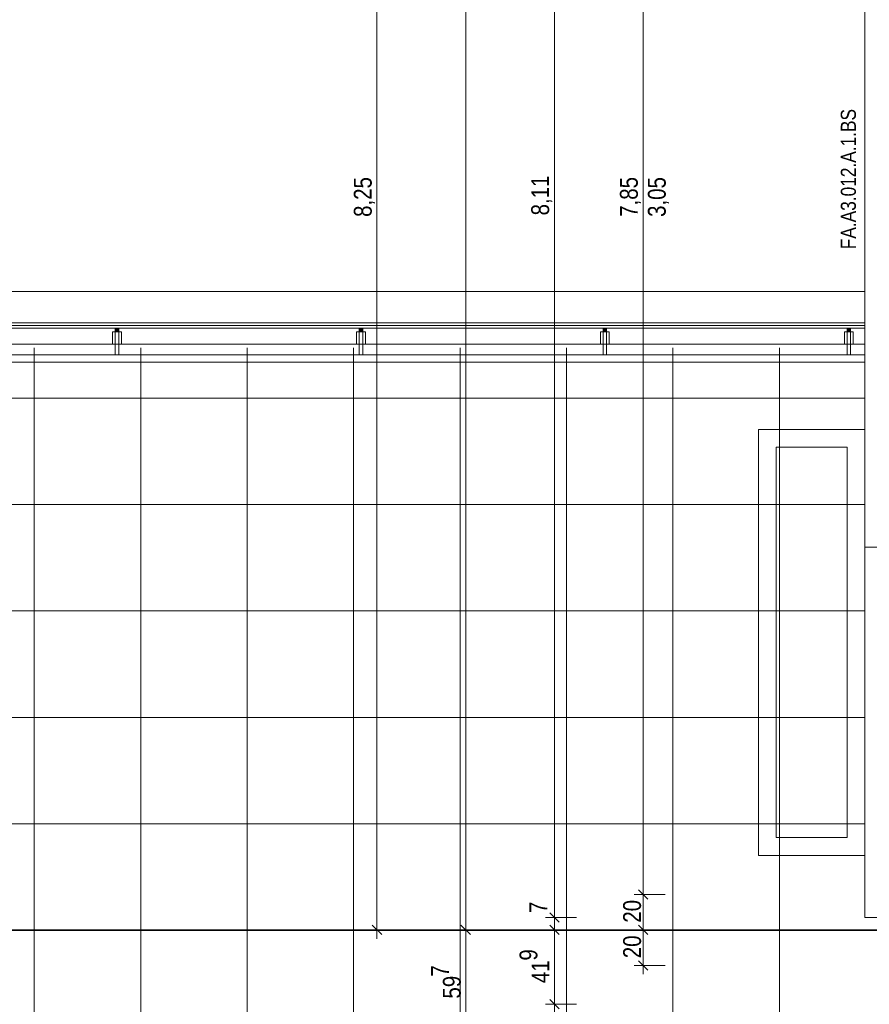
# Model space of a CAD drawing. Extents: x -620 to 300, y 62 to 1112.
# Tile 38 of 71: x -68 to 27, y 376 to 487. Entities that reach past the tile are written whole.
import ezdxf
from ezdxf.lldxf.tags import DXFTag

# ---------------------------------------------------------------- set-up
doc = ezdxf.new("R2010")
doc.units = 0
doc.layers.get('0').update_dxf_attribs({"lineweight": 13})
for name, color, linetype, lineweight, true_color in [('30 -33 Aussenwände- 7 Fassade_ Elemente', 7, 'Continuous', 9, 0x00aacc), ('30 -34 Innenwände- 6 Elemente', 7, 'Continuous', 9, 0xff6633), ('30 -36 Dächer- 3 Dachbeläge', 7, 'Continuous', 15, 0x9999ff), ('30 -36 Dächer- 3 Dachbeläge Gründach', 250, 'Continuous', 9, 0x333333), ('30 -36 Dächer- 4 Dachbekleidungen', 7, 'Continuous', 9, 0xccccff), ('70 -72 Beschriftung- 1 Beschriftung allgemein', 7, 'Continuous', 9, 0xff6633), ('70 -76 Bemaßung- 2 Allgemein', 7, 'Continuous', 5, 0x6666cc)]:
    doc.layers.add(name, color=color, linetype=linetype, lineweight=lineweight, true_color=true_color)
for name, color, linetype, lineweight in [('60- 61 allgemeine Ausstattung- 4 Terrassen', 7, 'Continuous', 9), ('70 -71 Achsen- 1 Gebäudeachsen', 7, 'STRICHPUNKT2-A06GA19A8I', 18), ('70 -75 Raumstempel- 3 Wandstempel', 7, 'Continuous', 50)]:
    doc.layers.add(name, color=color, linetype=linetype, lineweight=lineweight)
doc.styles.get("Standard").update_dxf_attribs({"font": 'ARIALN.TTF'})
tags = doc.linetypes.add('STRICHPUNKT2-A06GA19A8I', pattern=[12.7, 6.35, -3.175, 0, -3.175]).pattern_tags.tags
tags[10:11] = [DXFTag(74, 4), DXFTag(75, 0), DXFTag(340, '0'), DXFTag(46, 0.0), DXFTag(50, 0.0), DXFTag(44, 0.0), DXFTag(45, 0.0)]
tags[8:9] = [DXFTag(74, 4), DXFTag(75, 0), DXFTag(340, '0'), DXFTag(46, 0.0), DXFTag(50, 0.0), DXFTag(44, 0.0), DXFTag(45, 0.0)]
tags[6:7] = [DXFTag(74, 4), DXFTag(75, 0), DXFTag(340, '0'), DXFTag(46, 0.0), DXFTag(50, 0.0), DXFTag(44, 0.0), DXFTag(45, 0.0)]
tags[4:5] = [DXFTag(74, 4), DXFTag(75, 0), DXFTag(340, '0'), DXFTag(46, 0.0), DXFTag(50, 0.0), DXFTag(44, 0.0), DXFTag(45, 0.0)]

# ---------------------------------------------------------------- blocks, each defined once
blk = doc.blocks.new('Referenz-A06GA19C8I')
at = {"layer": '30 -33 Aussenwände- 7 Fassade_ Elemente', "color": 0, "linetype": 'Continuous', "lineweight": -2, "ltscale": 0.13}
for p, q in [((26.88, 548.21), (26.88, 386.01)), ((-124.78, 456.55), (26.88, 456.55)), ((26.88, 456.55), (26.88, 453.01)), ((26.88, 453.01), (-124.78, 453.01)), ((-341.08, 452.41), (26.88, 452.41)), ((26.88, 386.01), (31.72, 386.01))]:
    blk.add_line(p, q, dxfattribs=at)
at = {"layer": '30 -34 Innenwände- 6 Elemente', "color": 0, "linetype": 'Continuous', "lineweight": -2, "ltscale": 0.13}
for p, q in [((26.88, 452.41), (-344.28, 452.41)), ((26.88, 450.61), (26.88, 452.41)), ((-346.08, 450.61), (26.88, 450.61)), ((26.88, 449.41), (-347.28, 449.41)), ((26.88, 448.61), (26.88, 449.41)), ((-348.08, 448.61), (26.88, 448.61))]:
    blk.add_line(p, q, dxfattribs=at)
at = {"layer": '30 -36 Dächer- 3 Dachbeläge', "color": 0, "linetype": 'Continuous', "lineweight": -2, "ltscale": 0.13}
for p, q in [((-347.28, 452.71), (26.88, 452.71)), ((26.88, 452.71), (26.88, 449.41)), ((26.88, 449.41), (-347.28, 449.41))]:
    blk.add_line(p, q, dxfattribs=at)
at = {"layer": '30 -36 Dächer- 3 Dachbeläge', "color": 0, "lineweight": -2}
for p, q in [((-57.63, 452.01), (-57.63, 452.41)), ((-57.23, 452.01), (-57.63, 452.01)), ((-57.23, 452.41), (-57.23, 452.01)), ((-30.13, 452.01), (-30.13, 452.41)), ((-29.73, 452.01), (-30.13, 452.01)), ((-29.73, 452.41), (-29.73, 452.01)), ((-2.63, 452.01), (-2.63, 452.41)), ((-2.23, 452.01), (-2.63, 452.01)), ((-2.23, 452.41), (-2.23, 452.01)), ((24.87, 452.01), (24.87, 452.41)), ((25.27, 452.01), (24.87, 452.01)), ((25.27, 452.41), (25.27, 452.01))]:
    blk.add_line(p, q, dxfattribs=at)
for points in [[(-57.63, 452.01), (-57.63, 452.41), (-57.23, 452.01)], [(-57.23, 452.01), (-57.63, 452.41), (-57.23, 452.41)], [(-30.13, 452.01), (-30.13, 452.41), (-29.73, 452.01)], [(-29.73, 452.01), (-30.13, 452.41), (-29.73, 452.41)], [(-2.63, 452.01), (-2.63, 452.41), (-2.23, 452.01)], [(-2.23, 452.01), (-2.63, 452.41), (-2.23, 452.41)], [(24.87, 452.01), (24.87, 452.41), (25.27, 452.01)], [(25.27, 452.01), (24.87, 452.41), (25.27, 452.41)]]:
    blk.add_solid(points, dxfattribs=at)
at = {"layer": '30 -36 Dächer- 3 Dachbeläge Gründach', "color": 0, "linetype": 'Continuous', "lineweight": -2, "ltscale": 0.13}
for p, q in [((16.88, 439.01), (24.88, 439.01)), ((16.88, 395.01), (16.88, 439.01)), ((24.88, 439.01), (24.88, 395.01)), ((24.88, 395.01), (16.88, 395.01))]:
    blk.add_line(p, q, dxfattribs=at)
at = {"layer": '30 -36 Dächer- 4 Dachbekleidungen', "color": 0, "linetype": 'Continuous', "lineweight": -2, "ltscale": 0.13}
for p, q in [((-346.08, 452.41), (26.88, 452.41)), ((-57.93, 450.61), (-57.93, 452.01)), ((-57.93, 452.01), (-57.63, 452.01)), ((-57.23, 452.01), (-57.63, 452.01)), ((-57.63, 452.01), (-57.63, 450.61)), ((-57.23, 450.61), (-57.23, 452.01)), ((-56.93, 452.01), (-57.23, 452.01)), ((-56.93, 450.61), (-56.93, 452.01)), ((-30.43, 450.61), (-30.43, 452.01)), ((-30.43, 452.01), (-30.13, 452.01)), ((-29.73, 452.01), (-30.13, 452.01)), ((-30.13, 452.01), (-30.13, 450.61)), ((-29.73, 450.61), (-29.73, 452.01)), ((-29.43, 452.01), (-29.73, 452.01)), ((-29.43, 450.61), (-29.43, 452.01)), ((-2.93, 450.61), (-2.93, 452.01)), ((-2.93, 452.01), (-2.63, 452.01)), ((-2.23, 452.01), (-2.63, 452.01)), ((-2.63, 452.01), (-2.63, 450.61)), ((-2.23, 450.61), (-2.23, 452.01)), ((-1.93, 452.01), (-2.23, 452.01)), ((-1.93, 450.61), (-1.93, 452.01)), ((24.57, 450.61), (24.57, 452.01)), ((24.57, 452.01), (24.87, 452.01)), ((25.27, 452.01), (24.87, 452.01)), ((24.87, 452.01), (24.87, 450.61)), ((25.27, 450.61), (25.27, 452.01)), ((25.57, 452.01), (25.27, 452.01)), ((25.57, 450.61), (25.57, 452.01)), ((26.88, 452.41), (26.88, 450.61)), ((26.88, 450.61), (-346.08, 450.61)), ((-57.63, 449.41), (-57.63, 450.61)), ((-57.23, 450.61), (-57.23, 449.41)), ((-30.13, 449.41), (-30.13, 450.61)), ((-29.73, 450.61), (-29.73, 449.41)), ((-2.63, 449.41), (-2.63, 450.61)), ((-2.23, 450.61), (-2.23, 449.41)), ((24.87, 449.41), (24.87, 450.61)), ((25.27, 450.61), (25.27, 449.41)), ((-57.23, 449.41), (-57.63, 449.41)), ((-29.73, 449.41), (-30.13, 449.41)), ((-2.23, 449.41), (-2.63, 449.41)), ((25.27, 449.41), (24.87, 449.41))]:
    blk.add_line(p, q, dxfattribs=at)
at = {"layer": '60- 61 allgemeine Ausstattung- 4 Terrassen', "color": 0, "lineweight": -2}
for p, q in [((-66.76, 214.01), (-66.76, 450.21)), ((-54.76, 214.01), (-54.76, 450.21)), ((-42.76, 214.01), (-42.76, 450.21)), ((-30.76, 214.01), (-30.76, 450.21)), ((-18.76, 214.01), (-18.76, 450.21)), ((-6.76, 214.01), (-6.76, 450.21)), ((5.24, 214.01), (5.24, 450.21)), ((17.24, 214.01), (17.24, 450.21)), ((-395.18, 444.55), (26.88, 444.55)), ((14.88, 393.01), (14.88, 441.01)), ((14.88, 441.01), (26.88, 441.01)), ((26.88, 441.01), (26.88, 393.01)), ((-395.18, 432.55), (26.88, 432.55)), ((-395.18, 420.55), (26.88, 420.55)), ((-234.73, 408.55), (26.88, 408.55)), ((-234.73, 396.55), (26.88, 396.55)), ((26.88, 393.01), (14.88, 393.01)), ((-234.73, 384.55), (31.02, 384.55))]:
    blk.add_line(p, q, dxfattribs=at)
at = {"layer": '70 -71 Achsen- 1 Gebäudeachsen', "color": 0, "linetype": 'STRICHPUNKT2-A06GA19A8I', "lineweight": -2, "ltscale": 0.13}
blk.add_line((-539.61, 384.61), (74.64, 384.61), dxfattribs=at)
at = {"layer": '70 -75 Raumstempel- 3 Wandstempel', "color": 0, "linetype": 'Continuous', "lineweight": -2, "ltscale": 0.13}
blk.add_line((39.62, 427.76), (26.88, 427.76), dxfattribs=at)
at = {"layer": '70 -76 Bemaßung- 2 Allgemein', "color": 0, "linetype": 'Continuous', "lineweight": -2, "ltscale": 0.13}
for p, q in [((-18.12, 385.67), (-18.12, 596.61)), ((-28.12, 385.67), (-28.12, 548.55)), ((-8.12, 387.07), (-8.12, 547.15)), ((1.88, 389.67), (1.88, 544.55)), ((1.88, 387.61), (1.88, 389.67)), ((1.88, 389.61), (1.88, 387.55)), ((4.38, 388.61), (0.88, 388.61)), ((4.38, 388.61), (0.88, 388.61)), ((2.41, 388.08), (1.35, 389.14)), ((1.35, 389.14), (2.41, 388.08)), ((-8.12, 387.07), (-8.12, 388.13)), ((1.88, 385.67), (1.88, 387.55)), ((-7.59, 385.48), (-8.65, 386.54)), ((-7.59, 385.48), (-8.65, 386.54)), ((-8.12, 385.01), (-8.12, 387.07)), ((-8.12, 385.01), (-8.12, 387.07)), ((-27.59, 384.08), (-28.65, 385.14)), ((-28.12, 383.61), (-28.12, 385.67)), ((-17.59, 384.08), (-18.65, 385.14)), ((-18.65, 385.14), (-17.59, 384.08)), ((-18.12, 383.61), (-18.12, 385.67)), ((-18.12, 385.61), (-18.12, 383.55)), ((-5.62, 386.01), (-9.12, 386.01)), ((-5.62, 386.01), (-9.12, 386.01)), ((-8.65, 385.14), (-7.59, 384.08)), ((-8.65, 385.14), (-7.59, 384.08)), ((-8.12, 384.61), (-8.12, 386.01)), ((-8.12, 385.61), (-8.12, 383.55)), ((-8.12, 385.61), (-8.12, 383.55)), ((2.41, 384.08), (1.35, 385.14)), ((1.35, 385.14), (2.41, 384.08)), ((1.88, 383.61), (1.88, 385.67)), ((1.88, 385.61), (1.88, 383.55)), ((-25.62, 384.61), (-29.12, 384.61)), ((-15.62, 384.61), (-19.12, 384.61)), ((-15.62, 384.61), (-19.12, 384.61)), ((-5.62, 384.61), (-9.12, 384.61)), ((-5.62, 384.61), (-9.12, 384.61)), ((4.38, 384.61), (0.88, 384.61)), ((4.38, 384.61), (0.88, 384.61)), ((-18.12, 373.73), (-18.12, 383.55)), ((-8.12, 383.55), (-8.12, 382.49)), ((-8.12, 377.29), (-8.12, 383.55)), ((1.88, 381.67), (1.88, 383.55)), ((4.38, 380.61), (0.88, 380.61)), ((2.41, 380.08), (1.35, 381.14)), ((1.88, 379.61), (1.88, 381.67)), ((-8.12, 375.23), (-8.12, 377.29)), ((-5.62, 376.23), (-9.12, 376.23)), ((-5.62, 376.23), (-9.12, 376.23)), ((-7.59, 375.7), (-8.65, 376.76)), ((-8.65, 376.76), (-7.59, 375.7)), ((-8.12, 377.23), (-8.12, 375.17))]:
    blk.add_line(p, q, dxfattribs=at)
at = {"layer": '70 -72 Beschriftung- 1 Beschriftung allgemein', "color": 0, "linetype": 'Continuous', "lineweight": -2, "ltscale": 0.13, "insert": (24.17, 461.32), "char_height": 1.7, "attachment_point": 1, "rotation": 90}
blk.add_mtext('{\\fArial Narrow;FA.A3.012.A.1.BS}', dxfattribs=at)
at = {"layer": '70 -76 Bemaßung- 2 Allgemein', "color": 0, "linetype": 'Continuous', "lineweight": -2, "ltscale": 0.13, "char_height": 2.0138, "attachment_point": 1, "rotation": 90}
for s, insert in [('{\\fArial Narrow;8,25}', (-30.73, 464.96)), ('{\\fArial Narrow;8,11}', (-10.73, 465.13)), ('{\\fArial Narrow;7,85}', (-0.73, 464.97)), ('{\\fArial Narrow;3,05}', (2.42, 464.96)), ('{\\fArial Narrow;7}', (-10.94, 386.5)), ('{\\fArial Narrow;20}', (-0.37, 385.42)), ('{\\fArial Narrow;20}', (-0.37, 381.42)), ('{\\fArial Narrow;9}', (-12.05, 381.15)), ('{\\fArial Narrow;7}', (-22.03, 379.35)), ('{\\fArial Narrow;41}', (-10.7, 378.61)), ('{\\fArial Narrow;59}', (-20.69, 376.87))]:
    blk.add_mtext(s, dxfattribs=dict(at, insert=insert))

msp = doc.modelspace()

# ---------------------------------------------------------------- block references
at = {"color": 8, "lineweight": 13, "ltscale": 0.13, "true_color": 0x808080}
msp.add_blockref('Referenz-A06GA19C8I', (0, 0), dxfattribs=at)

doc.saveas('drawing.dxf')
